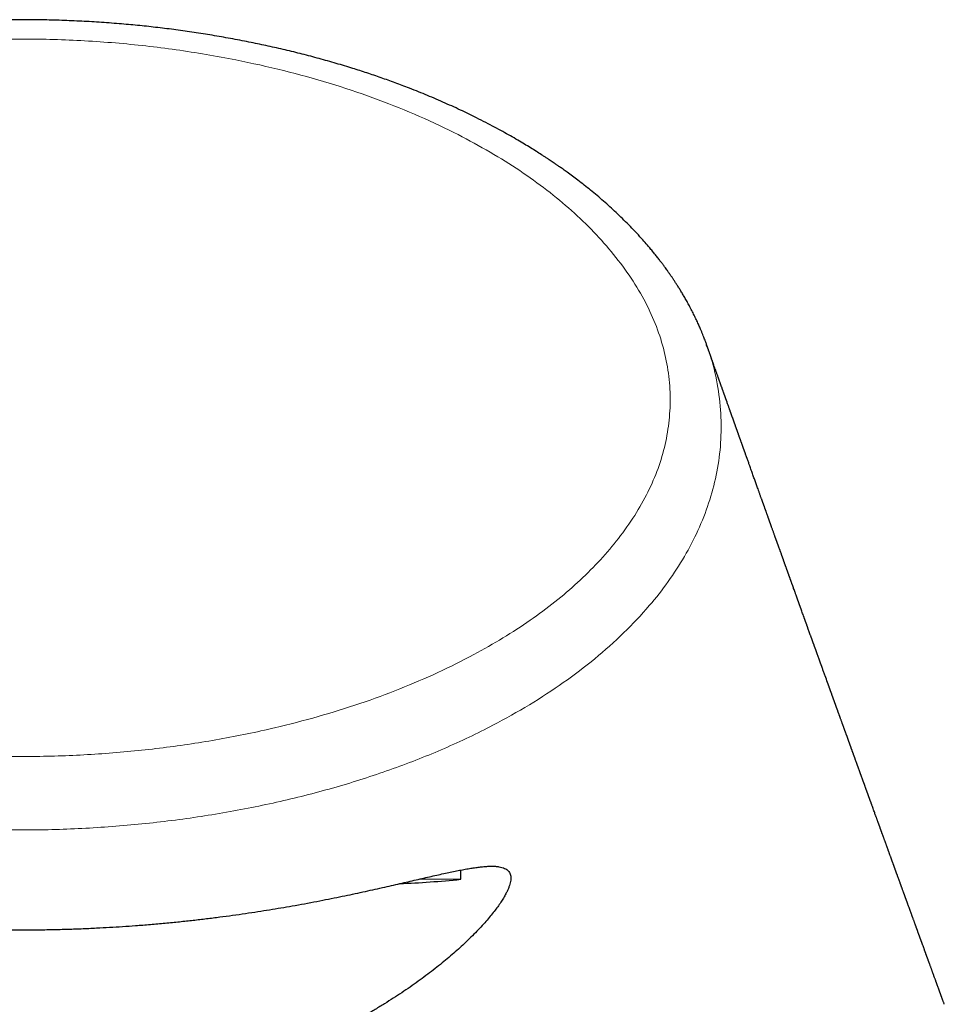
# Model space of a CAD drawing. Header units: millimetres. Extents: x 8 to 882, y 12 to 770.
# Tile 53 of 58: x 457 to 481, y 745 to 770. Entities that reach past the tile are written whole.
import ezdxf

# ---------------------------------------------------------------- set-up
doc = ezdxf.new("R2010")
doc.units = ezdxf.units.MM

msp = doc.modelspace()

# ---------------------------------------------------------------- linework, layer by layer
at = {"color": 7, "linetype": 'Continuous', "lineweight": 30}
for p, q in [((474.693, 761.887), (474.698, 761.871)), ((468.368, 748.095), (468.368, 748.334)), ((467.329, 748.107), (468.368, 748.095))]:
    msp.add_line(p, q, dxfattribs=at)
msp.add_arc((465.566, 776.072), 28.116, 272.4956, 275.7201, dxfattribs=at)
for points, knots in [([(474.707, 761.881), (474.702, 761.895), (474.691, 761.925), (474.674, 761.971), (474.655, 762.023), (474.633, 762.08), (474.608, 762.143), (474.58, 762.211), (474.546, 762.292), (474.505, 762.387), (474.456, 762.496), (474.401, 762.611), (474.341, 762.731), (474.279, 762.85), (474.218, 762.964), (474.159, 763.069), (474.101, 763.168), (474.046, 763.26), (473.994, 763.345), (473.944, 763.424), (473.898, 763.495), (473.855, 763.56), (473.819, 763.613), (473.79, 763.656), (473.769, 763.685), (473.754, 763.707), (473.741, 763.726), (473.727, 763.746), (473.706, 763.776), (473.678, 763.815), (473.641, 763.865), (473.598, 763.925), (473.547, 763.993), (473.488, 764.07), (473.421, 764.156), (473.348, 764.247), (473.258, 764.356), (473.152, 764.481), (473.017, 764.635), (472.867, 764.798), (472.702, 764.969), (472.538, 765.133), (472.375, 765.289), (472.213, 765.439), (472.05, 765.584), (471.885, 765.725), (471.719, 765.862), (471.555, 765.994), (471.399, 766.114), (471.253, 766.225), (471.142, 766.306), (471.06, 766.365), (471.008, 766.402), (470.961, 766.436), (470.918, 766.466), (470.882, 766.491), (470.853, 766.511), (470.83, 766.527), (470.811, 766.54), (470.787, 766.557), (470.75, 766.582), (470.701, 766.615), (470.645, 766.653), (470.585, 766.693), (470.52, 766.735), (470.43, 766.793), (470.314, 766.868), (470.167, 766.96), (470.007, 767.057), (469.834, 767.16), (469.648, 767.267), (469.449, 767.378), (469.238, 767.493), (469.013, 767.611), (468.789, 767.725), (468.57, 767.832), (468.357, 767.934), (468.136, 768.037), (467.91, 768.138), (467.682, 768.236), (467.454, 768.332), (467.225, 768.425), (466.952, 768.532), (466.634, 768.651), (466.27, 768.781), (465.906, 768.904), (465.517, 769.028), (465.104, 769.152), (464.666, 769.274), (464.228, 769.389), (463.789, 769.495), (463.35, 769.594), (462.899, 769.689), (462.437, 769.777), (461.964, 769.86), (461.496, 769.934), (461.029, 770), (460.562, 770.059), (460.095, 770.11), (459.612, 770.154), (459.113, 770.193), (458.598, 770.223), (458.083, 770.245), (457.568, 770.258), (457.067, 770.263), (456.583, 770.26), (456.114, 770.25), (455.647, 770.233), (455.182, 770.21), (454.72, 770.18), (454.26, 770.142), (453.81, 770.099), (453.37, 770.051), (452.939, 769.996), (452.506, 769.935), (452.069, 769.867), (451.628, 769.791), (451.192, 769.708), (450.76, 769.619), (450.331, 769.523), (449.9, 769.42), (449.467, 769.309), (449.032, 769.189), (448.597, 769.061), (448.162, 768.924), (447.772, 768.793), (447.426, 768.67), (447.124, 768.559), (446.829, 768.444), (446.543, 768.329), (446.268, 768.213), (446.004, 768.098), (445.751, 767.984), (445.507, 767.869), (445.25, 767.744), (444.982, 767.609), (444.705, 767.463), (444.443, 767.318), (444.194, 767.176), (443.978, 767.048), (443.793, 766.935), (443.636, 766.836), (443.507, 766.752), (443.406, 766.686), (443.334, 766.638), (443.271, 766.595), (443.217, 766.559), (443.173, 766.528), (443.138, 766.504), (443.113, 766.487), (443.096, 766.475), (443.081, 766.464), (443.061, 766.45), (443.033, 766.43), (442.998, 766.405), (442.956, 766.376), (442.91, 766.342), (442.862, 766.307), (442.812, 766.27), (442.761, 766.232), (442.688, 766.178), (442.593, 766.105), (442.474, 766.013), (442.351, 765.915), (442.223, 765.81), (442.091, 765.7), (441.922, 765.554), (441.721, 765.374), (441.491, 765.157), (441.267, 764.932), (441.047, 764.7), (440.88, 764.512), (440.76, 764.371), (440.684, 764.281), (440.611, 764.19), (440.542, 764.103), (440.479, 764.022), (440.424, 763.949), (440.376, 763.885), (440.334, 763.828), (440.298, 763.778), (440.267, 763.734), (440.241, 763.697), (440.22, 763.668), (440.202, 763.641), (440.184, 763.614), (440.163, 763.584), (440.14, 763.549), (440.112, 763.508), (440.081, 763.46), (440.046, 763.406), (440.004, 763.34), (439.956, 763.262), (439.9, 763.17), (439.841, 763.068), (439.78, 762.96), (439.721, 762.851), (439.663, 762.738), (439.606, 762.624), (439.551, 762.509), (439.501, 762.4), (439.456, 762.298), (439.419, 762.208), (439.388, 762.131), (439.362, 762.066), (439.337, 762.002), (439.315, 761.942), (439.3, 761.901), (439.293, 761.881)], [0, 0, 0, 0, 0.001071, 0.002385, 0.003953, 0.005782, 0.007914, 0.01016, 0.012518, 0.015915, 0.019523, 0.023341, 0.027372, 0.031617, 0.03531, 0.038897, 0.042261, 0.045401, 0.048316, 0.051006, 0.05347, 0.055707, 0.057716, 0.059078, 0.060119, 0.060837, 0.061348, 0.062061, 0.063013, 0.064442, 0.066201, 0.06829, 0.070707, 0.073451, 0.076522, 0.079877, 0.083237, 0.08842, 0.093487, 0.100159, 0.106622, 0.112881, 0.118935, 0.124787, 0.130439, 0.136248, 0.141877, 0.14733, 0.152606, 0.157103, 0.161465, 0.163141, 0.164792, 0.166295, 0.167596, 0.168712, 0.169619, 0.170314, 0.170817, 0.171335, 0.172588, 0.174152, 0.175812, 0.177664, 0.179617, 0.181667, 0.185648, 0.189955, 0.19459, 0.199553, 0.204847, 0.210368, 0.21621, 0.222362, 0.22881, 0.234249, 0.23988, 0.245703, 0.251567, 0.257395, 0.263188, 0.268946, 0.274671, 0.283604, 0.292463, 0.301252, 0.309974, 0.320276, 0.330495, 0.340633, 0.350696, 0.360688, 0.370605, 0.381285, 0.391811, 0.40219, 0.412476, 0.422723, 0.432937, 0.443123, 0.454303, 0.465463, 0.47661, 0.487752, 0.498893, 0.509027, 0.519169, 0.529279, 0.539336, 0.549347, 0.559333, 0.569413, 0.578761, 0.588216, 0.597783, 0.607466, 0.617271, 0.627203, 0.636809, 0.646542, 0.65641, 0.666418, 0.676555, 0.686795, 0.697137, 0.707579, 0.71499, 0.722447, 0.729811, 0.737004, 0.744025, 0.750755, 0.75732, 0.76372, 0.769957, 0.777795, 0.785359, 0.792649, 0.799666, 0.80641, 0.811183, 0.81581, 0.82029, 0.82274, 0.824923, 0.82684, 0.82849, 0.82981, 0.83089, 0.831728, 0.832108, 0.832508, 0.833128, 0.833973, 0.835069, 0.8364, 0.837882, 0.839414, 0.840995, 0.842625, 0.844305, 0.847963, 0.851836, 0.855923, 0.860225, 0.864741, 0.869451, 0.877767, 0.886215, 0.894792, 0.903498, 0.912332, 0.915603, 0.918891, 0.922194, 0.925348, 0.928238, 0.930864, 0.933099, 0.935101, 0.936869, 0.938403, 0.939703, 0.940681, 0.941524, 0.942455, 0.943495, 0.944696, 0.946109, 0.947754, 0.949631, 0.951739, 0.95455, 0.957689, 0.961156, 0.964922, 0.968638, 0.972197, 0.976258, 0.980087, 0.983686, 0.987057, 0.9902, 0.992512, 0.994667, 0.996629, 0.998404, 1, 1, 1, 1]), ([(480.833, 744.872), (480.83, 744.882), (480.823, 744.901), (480.813, 744.928), (480.804, 744.954), (480.795, 744.979), (480.786, 745.003), (480.778, 745.025), (480.77, 745.046), (480.763, 745.065), (480.756, 745.084), (480.75, 745.101), (480.744, 745.117), (480.739, 745.132), (480.734, 745.147), (480.729, 745.16), (480.724, 745.173), (480.715, 745.198), (480.705, 745.226), (480.693, 745.257), (480.685, 745.28), (480.677, 745.302), (480.669, 745.324), (480.662, 745.344), (480.655, 745.362), (480.649, 745.377), (480.644, 745.392), (480.639, 745.407), (480.633, 745.423), (480.626, 745.441), (480.619, 745.462), (480.611, 745.484), (480.603, 745.506), (480.594, 745.53), (480.585, 745.554), (480.576, 745.578), (480.568, 745.601), (480.559, 745.625), (480.55, 745.65), (480.541, 745.675), (480.532, 745.7), (480.523, 745.724), (480.514, 745.75), (480.504, 745.776), (480.494, 745.805), (480.483, 745.835), (480.472, 745.866), (480.461, 745.894), (480.453, 745.918), (480.445, 745.938), (480.438, 745.957), (480.432, 745.975), (480.425, 745.995), (480.418, 746.014), (480.41, 746.034), (480.403, 746.053), (480.398, 746.069), (480.393, 746.082), (480.389, 746.092), (480.385, 746.103), (480.381, 746.114), (480.377, 746.127), (480.371, 746.142), (480.365, 746.16), (480.358, 746.178), (480.351, 746.198), (480.344, 746.217), (480.337, 746.236), (480.33, 746.254), (480.324, 746.273), (480.317, 746.291), (480.307, 746.318), (480.294, 746.354), (480.281, 746.389), (480.272, 746.415), (480.266, 746.432), (480.26, 746.448), (480.254, 746.464), (480.248, 746.48), (480.242, 746.496), (480.237, 746.511), (480.232, 746.524), (480.228, 746.535), (480.225, 746.545), (480.221, 746.554), (480.217, 746.565), (480.212, 746.579), (480.206, 746.597), (480.199, 746.615), (480.192, 746.635), (480.184, 746.656), (480.176, 746.678), (480.168, 746.7), (480.16, 746.723), (480.151, 746.746), (480.143, 746.769), (480.135, 746.792), (480.127, 746.813), (480.12, 746.834), (480.112, 746.854), (480.105, 746.875), (480.097, 746.896), (480.089, 746.918), (480.08, 746.941), (480.071, 746.966), (480.062, 746.991), (480.053, 747.017), (480.044, 747.042), (480.035, 747.066), (480.027, 747.088), (480.019, 747.109), (480.012, 747.13), (480.004, 747.15), (479.997, 747.171), (479.989, 747.193), (479.981, 747.216), (479.972, 747.238), (479.964, 747.262), (479.955, 747.286), (479.946, 747.311), (479.937, 747.336), (479.92, 747.382), (479.904, 747.425), (479.89, 747.465), (479.884, 747.482), (479.878, 747.498), (479.872, 747.515), (479.866, 747.531), (479.86, 747.547), (479.855, 747.562), (479.85, 747.576), (479.845, 747.588), (479.841, 747.6), (479.837, 747.61), (479.833, 747.621), (479.829, 747.633), (479.825, 747.645), (479.82, 747.658), (479.815, 747.671), (479.81, 747.686), (479.804, 747.702), (479.797, 747.72), (479.791, 747.738), (479.784, 747.758), (479.775, 747.781), (479.765, 747.808), (479.755, 747.838), (479.744, 747.866), (479.734, 747.894), (479.724, 747.921), (479.715, 747.946), (479.707, 747.969), (479.699, 747.99), (479.692, 748.011), (479.684, 748.033), (479.676, 748.055), (479.667, 748.078), (479.659, 748.101), (479.651, 748.124), (479.643, 748.146), (479.634, 748.168), (479.627, 748.19), (479.619, 748.211), (479.613, 748.228), (479.607, 748.243), (479.603, 748.255), (479.598, 748.267), (479.594, 748.279), (479.59, 748.291), (479.585, 748.304), (479.58, 748.319), (479.574, 748.335), (479.568, 748.353), (479.561, 748.371), (479.554, 748.391), (479.546, 748.411), (479.539, 748.431), (479.532, 748.451), (479.525, 748.47), (479.518, 748.489), (479.511, 748.508), (479.504, 748.527), (479.497, 748.546), (479.49, 748.565), (479.483, 748.584), (479.476, 748.604), (479.469, 748.625), (479.46, 748.648), (479.451, 748.673), (479.442, 748.698), (479.433, 748.723), (479.425, 748.747), (479.416, 748.769), (479.409, 748.791), (479.401, 748.812), (479.393, 748.832), (479.386, 748.852), (479.379, 748.873), (479.371, 748.895), (479.362, 748.918), (479.354, 748.942), (479.344, 748.967), (479.336, 748.992), (479.327, 749.016), (479.318, 749.039), (479.31, 749.063), (479.3, 749.089), (479.291, 749.115), (479.281, 749.141), (479.272, 749.167), (479.263, 749.191), (479.255, 749.214), (479.247, 749.236), (479.239, 749.258), (479.231, 749.279), (479.224, 749.299), (479.217, 749.319), (479.21, 749.337), (479.204, 749.354), (479.198, 749.371), (479.193, 749.386), (479.187, 749.4), (479.182, 749.415), (479.177, 749.429), (479.171, 749.445), (479.165, 749.463), (479.158, 749.482), (479.151, 749.502), (479.143, 749.523), (479.135, 749.545), (479.127, 749.567), (479.118, 749.591), (479.109, 749.615), (479.1, 749.641), (479.091, 749.667), (479.082, 749.692), (479.073, 749.717), (479.061, 749.749), (479.047, 749.788), (479.029, 749.838), (479.01, 749.891), (478.989, 749.947), (478.973, 749.991), (478.962, 750.022), (478.955, 750.041), (478.948, 750.062), (478.94, 750.083), (478.933, 750.103), (478.926, 750.122), (478.92, 750.139), (478.913, 750.156), (478.907, 750.173), (478.901, 750.19), (478.895, 750.208), (478.888, 750.225), (478.882, 750.242), (478.877, 750.258), (478.871, 750.273), (478.866, 750.288), (478.861, 750.301), (478.857, 750.313), (478.852, 750.325), (478.849, 750.336), (478.845, 750.346), (478.841, 750.357), (478.837, 750.369), (478.832, 750.382), (478.826, 750.397), (478.821, 750.413), (478.814, 750.43), (478.808, 750.448), (478.801, 750.467), (478.794, 750.486), (478.788, 750.504), (478.781, 750.521), (478.775, 750.538), (478.77, 750.554), (478.764, 750.568), (478.759, 750.582), (478.754, 750.597), (478.749, 750.612), (478.743, 750.628), (478.737, 750.644), (478.731, 750.661), (478.724, 750.679), (478.717, 750.698), (478.71, 750.718), (478.703, 750.738), (478.696, 750.758), (478.689, 750.777), (478.681, 750.798), (478.672, 750.822), (478.663, 750.847), (478.654, 750.872), (478.645, 750.897), (478.637, 750.92), (478.629, 750.943), (478.622, 750.962), (478.615, 750.98), (478.61, 750.995), (478.604, 751.01), (478.599, 751.025), (478.594, 751.04), (478.588, 751.055), (478.582, 751.072), (478.575, 751.091), (478.568, 751.111), (478.56, 751.132), (478.552, 751.153), (478.544, 751.176), (478.536, 751.199), (478.528, 751.222), (478.52, 751.245), (478.512, 751.266), (478.504, 751.288), (478.496, 751.309), (478.489, 751.33), (478.481, 751.351), (478.474, 751.371), (478.466, 751.392), (478.459, 751.412), (478.451, 751.433), (478.444, 751.453), (478.437, 751.472), (478.43, 751.491), (478.424, 751.509), (478.418, 751.525), (478.413, 751.54), (478.408, 751.554), (478.403, 751.568), (478.397, 751.583), (478.392, 751.599), (478.386, 751.615), (478.38, 751.632), (478.373, 751.649), (478.367, 751.666), (478.361, 751.684), (478.35, 751.713), (478.336, 751.752), (478.321, 751.793), (478.311, 751.822), (478.304, 751.841), (478.297, 751.86), (478.291, 751.877), (478.285, 751.894), (478.279, 751.911), (478.273, 751.926), (478.268, 751.941), (478.262, 751.956), (478.257, 751.972), (478.25, 751.989), (478.243, 752.008), (478.236, 752.029), (478.228, 752.051), (478.22, 752.073), (478.212, 752.095), (478.203, 752.119), (478.194, 752.146), (478.183, 752.175), (478.173, 752.205), (478.163, 752.231), (478.155, 752.253), (478.149, 752.271), (478.142, 752.288), (478.137, 752.304), (478.13, 752.322), (478.124, 752.34), (478.117, 752.358), (478.111, 752.375), (478.105, 752.392), (478.099, 752.409), (478.093, 752.424), (478.088, 752.44), (478.082, 752.455), (478.077, 752.469), (478.072, 752.483), (478.067, 752.498), (478.061, 752.512), (478.057, 752.526), (478.052, 752.538), (478.048, 752.549), (478.044, 752.56), (478.04, 752.571), (478.036, 752.583), (478.031, 752.595), (478.026, 752.61), (478.021, 752.625), (478.015, 752.641), (478.009, 752.658), (478.003, 752.675), (477.997, 752.691), (477.992, 752.706), (477.986, 752.721), (477.981, 752.736), (477.975, 752.751), (477.97, 752.765), (477.965, 752.779), (477.961, 752.792), (477.956, 752.805), (477.951, 752.817), (477.947, 752.83), (477.942, 752.843), (477.937, 752.858), (477.931, 752.874), (477.924, 752.892), (477.918, 752.91), (477.912, 752.927), (477.906, 752.943), (477.901, 752.957), (477.897, 752.969), (477.893, 752.979), (477.89, 752.988), (477.887, 752.997), (477.884, 753.004), (477.881, 753.013), (477.877, 753.022), (477.874, 753.033), (477.869, 753.045), (477.865, 753.058), (477.86, 753.072), (477.854, 753.087), (477.849, 753.102), (477.843, 753.118), (477.837, 753.135), (477.83, 753.152), (477.806, 753.221), (477.778, 753.299), (477.746, 753.385), (477.73, 753.43), (477.714, 753.474), (477.701, 753.51), (477.692, 753.537), (477.685, 753.556), (477.679, 753.573), (477.673, 753.589), (477.667, 753.605), (477.662, 753.619), (477.658, 753.632), (477.653, 753.643), (477.65, 753.653), (477.646, 753.663), (477.643, 753.671), (477.64, 753.68), (477.637, 753.688), (477.634, 753.698), (477.63, 753.709), (477.626, 753.72), (477.621, 753.733), (477.616, 753.747), (477.611, 753.762), (477.605, 753.778), (477.595, 753.804), (477.582, 753.841), (477.565, 753.888), (477.548, 753.937), (477.53, 753.987), (477.515, 754.027), (477.505, 754.056), (477.498, 754.074), (477.492, 754.092), (477.486, 754.108), (477.48, 754.123), (477.475, 754.139), (477.469, 754.154), (477.464, 754.169), (477.459, 754.182), (477.455, 754.194), (477.452, 754.203), (477.449, 754.211), (477.446, 754.218), (477.443, 754.226), (477.44, 754.235), (477.437, 754.245), (477.433, 754.255), (477.429, 754.266), (477.425, 754.278), (477.42, 754.291), (477.415, 754.304), (477.41, 754.319), (477.405, 754.334), (477.399, 754.349), (477.394, 754.364), (477.379, 754.406), (477.354, 754.475), (477.328, 754.546), (477.313, 754.59), (477.306, 754.608), (477.3, 754.624), (477.294, 754.641), (477.289, 754.656), (477.283, 754.671), (477.278, 754.686), (477.273, 754.701), (477.268, 754.715), (477.263, 754.727), (477.26, 754.737), (477.257, 754.745), (477.254, 754.754), (477.25, 754.763), (477.247, 754.772), (477.243, 754.783), (477.239, 754.794), (477.235, 754.807), (477.23, 754.82), (477.225, 754.833), (477.22, 754.847), (477.215, 754.862), (477.209, 754.877), (477.198, 754.907), (477.176, 754.968), (477.154, 755.03), (477.137, 755.078), (477.13, 755.097), (477.124, 755.115), (477.117, 755.133), (477.111, 755.15), (477.105, 755.168), (477.098, 755.185), (477.092, 755.203), (477.086, 755.219), (477.081, 755.233), (477.077, 755.245), (477.073, 755.255), (477.07, 755.264), (477.067, 755.273), (477.064, 755.281), (477.061, 755.288), (477.059, 755.296), (477.055, 755.305), (477.052, 755.315), (477.048, 755.326), (477.044, 755.337), (477.039, 755.35), (477.034, 755.364), (477.029, 755.378), (477.024, 755.394), (477.018, 755.41), (477.01, 755.431), (477, 755.458), (476.986, 755.497), (476.969, 755.544), (476.954, 755.586), (476.944, 755.616), (476.937, 755.634), (476.931, 755.652), (476.925, 755.669), (476.918, 755.688), (476.911, 755.707), (476.904, 755.726), (476.898, 755.745), (476.891, 755.761), (476.886, 755.777), (476.881, 755.792), (476.876, 755.804), (476.872, 755.814), (476.869, 755.823), (476.866, 755.832), (476.863, 755.84), (476.86, 755.85), (476.856, 755.861), (476.852, 755.872), (476.847, 755.885), (476.842, 755.898), (476.838, 755.912), (476.833, 755.926), (476.827, 755.94), (476.822, 755.955), (476.817, 755.97), (476.811, 755.985), (476.806, 755.999), (476.8, 756.017), (476.793, 756.036), (476.785, 756.058), (476.777, 756.08), (476.769, 756.101), (476.762, 756.122), (476.755, 756.141), (476.749, 756.158), (476.744, 756.172), (476.739, 756.186), (476.735, 756.198), (476.731, 756.209), (476.727, 756.219), (476.724, 756.228), (476.721, 756.236), (476.718, 756.243), (476.716, 756.251), (476.712, 756.26), (476.709, 756.27), (476.705, 756.281), (476.7, 756.295), (476.694, 756.312), (476.688, 756.329), (476.681, 756.347), (476.675, 756.365), (476.668, 756.383), (476.662, 756.402), (476.655, 756.421), (476.648, 756.44), (476.638, 756.468), (476.625, 756.503), (476.612, 756.539), (476.602, 756.568), (476.595, 756.589), (476.587, 756.61), (476.58, 756.63), (476.572, 756.65), (476.565, 756.67), (476.559, 756.688), (476.553, 756.704), (476.548, 756.718), (476.543, 756.731), (476.539, 756.743), (476.535, 756.754), (476.532, 756.764), (476.528, 756.773), (476.525, 756.781), (476.522, 756.79), (476.519, 756.799), (476.515, 756.81), (476.511, 756.822), (476.506, 756.837), (476.5, 756.852), (476.494, 756.868), (476.488, 756.886), (476.481, 756.904), (476.473, 756.927), (476.463, 756.955), (476.452, 756.988), (476.44, 757.021), (476.428, 757.055), (476.415, 757.089), (476.403, 757.124), (476.39, 757.16), (476.379, 757.189), (476.371, 757.212), (476.366, 757.227), (476.361, 757.24), (476.356, 757.253), (476.352, 757.265), (476.348, 757.275), (476.345, 757.285), (476.342, 757.293), (476.34, 757.3), (476.337, 757.307), (476.335, 757.314), (476.332, 757.321), (476.329, 757.331), (476.324, 757.343), (476.319, 757.359), (476.313, 757.375), (476.306, 757.393), (476.3, 757.411), (476.293, 757.431), (476.286, 757.451), (476.278, 757.473), (476.27, 757.495), (476.262, 757.518), (476.253, 757.542), (476.245, 757.565), (476.238, 757.585), (476.231, 757.603), (476.225, 757.621), (476.218, 757.639), (476.211, 757.658), (476.205, 757.678), (476.198, 757.697), (476.191, 757.716), (476.184, 757.735), (476.178, 757.753), (476.172, 757.769), (476.166, 757.785), (476.161, 757.8), (476.155, 757.815), (476.149, 757.833), (476.141, 757.856), (476.132, 757.881), (476.122, 757.908), (476.111, 757.938), (476.1, 757.97), (476.088, 758.004), (476.076, 758.037), (476.064, 758.07), (476.053, 758.102), (476.038, 758.142), (476.022, 758.189), (476.002, 758.243), (475.983, 758.296), (475.965, 758.349), (475.946, 758.4), (475.928, 758.451), (475.909, 758.503), (475.89, 758.558), (475.869, 758.615), (475.849, 758.673), (475.828, 758.732), (475.808, 758.786), (475.791, 758.835), (475.775, 758.879), (475.759, 758.924), (475.745, 758.963), (475.734, 758.994), (475.725, 759.018), (475.717, 759.042), (475.709, 759.065), (475.701, 759.087), (475.694, 759.106), (475.689, 759.121), (475.685, 759.132), (475.681, 759.144), (475.677, 759.155), (475.673, 759.166), (475.668, 759.179), (475.663, 759.192), (475.658, 759.208), (475.652, 759.225), (475.645, 759.242), (475.639, 759.261), (475.632, 759.281), (475.625, 759.301), (475.618, 759.321), (475.61, 759.34), (475.604, 759.36), (475.596, 759.38), (475.589, 759.401), (475.581, 759.423), (475.574, 759.444), (475.567, 759.464), (475.56, 759.482), (475.553, 759.5), (475.547, 759.517), (475.542, 759.533), (475.535, 759.551), (475.529, 759.57), (475.522, 759.59), (475.515, 759.608), (475.509, 759.625), (475.504, 759.639), (475.501, 759.649), (475.498, 759.656), (475.495, 759.663), (475.493, 759.671), (475.49, 759.68), (475.486, 759.689), (475.483, 759.699), (475.479, 759.71), (475.474, 759.722), (475.47, 759.735), (475.465, 759.75), (475.459, 759.767), (475.452, 759.785), (475.445, 759.804), (475.439, 759.822), (475.432, 759.84), (475.426, 759.857), (475.42, 759.875), (475.413, 759.894), (475.406, 759.914), (475.399, 759.933), (475.393, 759.951), (475.387, 759.969), (475.381, 759.985), (475.376, 759.999), (475.371, 760.011), (475.368, 760.021), (475.364, 760.031), (475.361, 760.04), (475.358, 760.049), (475.355, 760.057), (475.351, 760.067), (475.347, 760.079), (475.342, 760.094), (475.336, 760.109), (475.331, 760.126), (475.324, 760.144), (475.318, 760.163), (475.31, 760.182), (475.303, 760.203), (475.294, 760.23), (475.282, 760.262), (475.269, 760.3), (475.255, 760.34), (475.24, 760.38), (475.228, 760.414), (475.219, 760.441), (475.212, 760.46), (475.205, 760.479), (475.199, 760.497), (475.193, 760.514), (475.187, 760.53), (475.182, 760.544), (475.177, 760.558), (475.173, 760.57), (475.169, 760.58), (475.166, 760.589), (475.163, 760.598), (475.159, 760.607), (475.156, 760.616), (475.152, 760.629), (475.146, 760.643), (475.14, 760.661), (475.134, 760.68), (475.127, 760.699), (475.12, 760.717), (475.114, 760.736), (475.107, 760.755), (475.1, 760.774), (475.09, 760.803), (475.075, 760.843), (475.057, 760.894), (475.04, 760.944), (475.022, 760.992), (475.007, 761.037), (474.993, 761.076), (474.98, 761.113), (474.967, 761.149), (474.954, 761.185), (474.937, 761.231), (474.917, 761.288), (474.899, 761.338), (474.887, 761.373), (474.88, 761.392), (474.873, 761.412), (474.866, 761.433), (474.858, 761.455), (474.85, 761.479), (474.84, 761.505), (474.831, 761.532), (474.822, 761.558), (474.813, 761.583), (474.804, 761.607), (474.796, 761.63), (474.788, 761.652), (474.781, 761.673), (474.773, 761.694), (474.766, 761.715), (474.759, 761.735), (474.752, 761.755), (474.745, 761.773), (474.739, 761.79), (474.733, 761.806), (474.728, 761.821), (474.724, 761.832), (474.722, 761.84), (474.72, 761.844), (474.718, 761.849), (474.716, 761.854), (474.714, 761.861), (474.712, 761.868), (474.71, 761.872), (474.709, 761.875)], [0, 0, 0, 0, 0.0017217, 0.003373, 0.0049541, 0.0064649, 0.0079054, 0.0092757, 0.0105032, 0.0116683, 0.0127709, 0.0138111, 0.0147887, 0.0157039, 0.0165566, 0.0173469, 0.0181085, 0.01887, 0.0218611, 0.0232204, 0.0245796, 0.0259386, 0.0272789, 0.0285657, 0.0295386, 0.0304781, 0.031384, 0.0322563, 0.0331205, 0.034283, 0.0355179, 0.0368252, 0.0382049, 0.039657, 0.0411215, 0.0425527, 0.043948, 0.0453074, 0.046879, 0.0483997, 0.0498695, 0.0513349, 0.0528553, 0.0544308, 0.0561762, 0.0579846, 0.0598561, 0.0617906, 0.0630263, 0.0642239, 0.0653781, 0.066489, 0.0675564, 0.0688297, 0.0700351, 0.0711728, 0.0722427, 0.0728804, 0.0734919, 0.0741197, 0.074792, 0.0755087, 0.0764852, 0.0775336, 0.0786541, 0.0798466, 0.0811111, 0.0821551, 0.0832435, 0.0843643, 0.0854771, 0.0865787, 0.0892844, 0.0919206, 0.0929372, 0.0939427, 0.0949153, 0.0958429, 0.0968579, 0.097813, 0.0987081, 0.0995433, 0.1001574, 0.1007346, 0.1012747, 0.1017984, 0.1027831, 0.1038331, 0.1049482, 0.1061285, 0.107374, 0.1086846, 0.1100601, 0.1114443, 0.112859, 0.1142374, 0.1155796, 0.116852, 0.1180899, 0.1193052, 0.1205488, 0.1218268, 0.1231393, 0.1244861, 0.1260074, 0.1275685, 0.1291153, 0.1306224, 0.1320896, 0.133389, 0.1346555, 0.1358891, 0.1370939, 0.1383413, 0.1396574, 0.1410422, 0.142372, 0.1437596, 0.1452048, 0.1467079, 0.1482559, 0.1498045, 0.1549836, 0.1559966, 0.1570081, 0.1579953, 0.1589301, 0.1599746, 0.1609448, 0.1618408, 0.1626625, 0.16341, 0.1640831, 0.1646932, 0.1653348, 0.1660205, 0.1667503, 0.1675241, 0.1683419, 0.1692038, 0.1702027, 0.1712549, 0.1723604, 0.1735192, 0.1747313, 0.1765623, 0.1783389, 0.1800603, 0.1817265, 0.1833374, 0.1848932, 0.1861827, 0.187433, 0.1886942, 0.1899928, 0.191329, 0.1927026, 0.1941137, 0.1954401, 0.196798, 0.1981613, 0.1994579, 0.2006837, 0.2018387, 0.2026187, 0.2033626, 0.2040706, 0.204746, 0.2054441, 0.2061847, 0.207112, 0.2080982, 0.2091434, 0.2102476, 0.211435, 0.2126756, 0.2138966, 0.2150808, 0.2162283, 0.217339, 0.2184131, 0.2196197, 0.2207763, 0.2218925, 0.2230276, 0.2241916, 0.2253846, 0.2268278, 0.2283112, 0.2298348, 0.2313645, 0.2327419, 0.2340819, 0.2353845, 0.2366498, 0.2378778, 0.2390683, 0.240243, 0.2415812, 0.2429709, 0.2444122, 0.2459049, 0.247451, 0.2487951, 0.250194, 0.2516476, 0.2531559, 0.254719, 0.2563363, 0.2578466, 0.2592966, 0.2606862, 0.2620155, 0.2632843, 0.2645641, 0.2657761, 0.2669208, 0.2680121, 0.2690551, 0.2700497, 0.2709433, 0.271794, 0.272618, 0.2734832, 0.2743971, 0.2754744, 0.2766123, 0.2778107, 0.279067, 0.2803731, 0.2817284, 0.283133, 0.2845868, 0.2861423, 0.2876988, 0.2892157, 0.2906928, 0.2921301, 0.2949022, 0.2976989, 0.3010615, 0.3044099, 0.3077205, 0.3088339, 0.3099906, 0.3111945, 0.3124455, 0.3137437, 0.3147969, 0.3158565, 0.3168764, 0.317855, 0.3187923, 0.319928, 0.3209967, 0.3219982, 0.3229327, 0.323823, 0.3246895, 0.3255322, 0.3262148, 0.3268809, 0.3275305, 0.3281637, 0.3287836, 0.3294346, 0.3302595, 0.3311469, 0.3320967, 0.333109, 0.3342063, 0.3353522, 0.3364701, 0.3375501, 0.3385923, 0.3395966, 0.340563, 0.3413776, 0.3421943, 0.3430518, 0.3439503, 0.3448898, 0.3458703, 0.3468917, 0.3479541, 0.349111, 0.3503026, 0.3514834, 0.352648, 0.3537965, 0.3549289, 0.3564744, 0.3579887, 0.3594719, 0.3609241, 0.3623244, 0.3636552, 0.3649166, 0.3658588, 0.3667582, 0.3676195, 0.3684933, 0.3693929, 0.3703181, 0.3712691, 0.3724122, 0.3736033, 0.3748455, 0.3761388, 0.3774832, 0.3788788, 0.3802355, 0.3815728, 0.3828755, 0.3841437, 0.3853772, 0.3866477, 0.3878793, 0.3890882, 0.3903032, 0.391525, 0.3927536, 0.3939183, 0.3950791, 0.3961948, 0.3972608, 0.398277, 0.3990858, 0.3998826, 0.4007248, 0.4016152, 0.4025538, 0.4035405, 0.4045151, 0.4055324, 0.4065854, 0.407639, 0.4086889, 0.4116977, 0.4146748, 0.4158356, 0.4169755, 0.4180671, 0.4191099, 0.4201237, 0.4210868, 0.4219991, 0.4228662, 0.4237547, 0.4246845, 0.4256554, 0.4268401, 0.4280778, 0.4293485, 0.4306489, 0.4319789, 0.4333386, 0.434981, 0.436682, 0.4384449, 0.4402697, 0.4413378, 0.4423977, 0.4434153, 0.4443904, 0.4453232, 0.4464805, 0.4475651, 0.448577, 0.4495831, 0.450548, 0.4514851, 0.4523942, 0.4532755, 0.454129, 0.4549546, 0.4557871, 0.4566581, 0.4575675, 0.4581838, 0.4588166, 0.4594659, 0.4601317, 0.4608203, 0.4615527, 0.4624015, 0.4633042, 0.4642607, 0.4652711, 0.4663352, 0.4672091, 0.4681162, 0.4690351, 0.4699191, 0.4707665, 0.4716692, 0.4725263, 0.4733381, 0.4741286, 0.4749163, 0.475701, 0.4764828, 0.4772618, 0.4782958, 0.4793248, 0.4803469, 0.4813213, 0.4822303, 0.4830741, 0.4836913, 0.4842682, 0.4848047, 0.485301, 0.4857569, 0.4861832, 0.4867681, 0.487413, 0.4881179, 0.4888827, 0.4897074, 0.4905921, 0.4914812, 0.4924235, 0.4934191, 0.494468, 0.4955701, 0.5056016, 0.5082217, 0.5108392, 0.5134541, 0.5160657, 0.5172, 0.5182764, 0.5192947, 0.5202551, 0.5211575, 0.522002, 0.5227885, 0.5234291, 0.5240253, 0.5245772, 0.5250846, 0.5255554, 0.526062, 0.5266225, 0.5272368, 0.5279382, 0.5286987, 0.5295184, 0.5303972, 0.5313351, 0.5323122, 0.5350277, 0.5378164, 0.5406785, 0.5436138, 0.5466223, 0.5477356, 0.5488038, 0.5498194, 0.5507824, 0.5516929, 0.5525509, 0.5534946, 0.5543653, 0.555163, 0.5558877, 0.5563679, 0.5568097, 0.557234, 0.5577031, 0.558221, 0.5587773, 0.5593806, 0.5600311, 0.5607286, 0.561489, 0.5622984, 0.5631568, 0.5640459, 0.5649368, 0.5658291, 0.566723, 0.5723428, 0.5780201, 0.5790863, 0.5801283, 0.5811221, 0.5820679, 0.5829656, 0.5838151, 0.5847546, 0.5856273, 0.5864331, 0.5871722, 0.5877153, 0.5882156, 0.5886811, 0.5891874, 0.5897538, 0.5903684, 0.5910409, 0.5917713, 0.5925596, 0.593339, 0.5941678, 0.5950447, 0.5959373, 0.5968309, 0.6003504, 0.606672, 0.6077302, 0.6087897, 0.6098504, 0.610911, 0.6119378, 0.6129169, 0.6140094, 0.6150357, 0.6159957, 0.6168894, 0.6174977, 0.6180709, 0.6186091, 0.6191122, 0.6195803, 0.6200132, 0.6204433, 0.6209682, 0.6215477, 0.6221819, 0.6228708, 0.6236143, 0.6244125, 0.6252654, 0.6261729, 0.6271122, 0.6280582, 0.6299358, 0.6318392, 0.634977, 0.6381825, 0.6392039, 0.640232, 0.6412668, 0.642305, 0.6433086, 0.6445225, 0.6456622, 0.6467278, 0.6477192, 0.6486364, 0.6494795, 0.6502484, 0.6507993, 0.6513047, 0.6517711, 0.6522773, 0.6528458, 0.6534649, 0.6541442, 0.6548836, 0.6556832, 0.6564479, 0.6572606, 0.658121, 0.6589977, 0.6598679, 0.6607316, 0.661589, 0.6624399, 0.6637372, 0.6650193, 0.6662861, 0.6675378, 0.6687742, 0.6699837, 0.6708748, 0.6717084, 0.6724843, 0.6732027, 0.6738635, 0.6744667, 0.6749379, 0.6753672, 0.6758027, 0.6762778, 0.6767924, 0.6773465, 0.6779401, 0.6788208, 0.6797762, 0.6808064, 0.6819112, 0.6829072, 0.6839569, 0.6850605, 0.6861912, 0.6873105, 0.6884179, 0.6909813, 0.693479, 0.694728, 0.6959599, 0.6971747, 0.6983723, 0.6995529, 0.7007163, 0.7018382, 0.7027085, 0.7035214, 0.704277, 0.7049751, 0.7056159, 0.7061993, 0.7066968, 0.7071607, 0.7076548, 0.7081851, 0.7087517, 0.709527, 0.7103612, 0.7112544, 0.7122065, 0.7132176, 0.7142877, 0.7154167, 0.7172635, 0.7191508, 0.7210769, 0.7230417, 0.7250454, 0.7270878, 0.729169, 0.731286, 0.7322104, 0.733073, 0.7338736, 0.7346122, 0.735289, 0.7359038, 0.7364567, 0.7369091, 0.7373096, 0.7376977, 0.7381042, 0.7385291, 0.7389724, 0.7398099, 0.7407061, 0.7416611, 0.7426748, 0.7437473, 0.7448785, 0.7460683, 0.7473126, 0.7486093, 0.7499586, 0.7513603, 0.7528145, 0.7538234, 0.7548561, 0.7559126, 0.7569929, 0.758097, 0.7592234, 0.7603211, 0.7614803, 0.7625728, 0.7635986, 0.7645578, 0.7654503, 0.7663002, 0.7671694, 0.7680608, 0.7695065, 0.7710071, 0.7725626, 0.7741729, 0.7761506, 0.7781139, 0.7800465, 0.7819483, 0.7838193, 0.7856596, 0.7888402, 0.791963, 0.7950359, 0.7980592, 0.8010377, 0.8039734, 0.8068779, 0.8101114, 0.8133968, 0.8167381, 0.8201394, 0.8236011, 0.8260786, 0.8286136, 0.8312061, 0.8338562, 0.8352672, 0.8366737, 0.838041, 0.8393687, 0.8406568, 0.8419052, 0.8425871, 0.8432565, 0.8439134, 0.844558, 0.8451915, 0.8458519, 0.8466866, 0.8475822, 0.8485387, 0.8495561, 0.8506344, 0.8517736, 0.8529406, 0.8540773, 0.8552346, 0.8563575, 0.857446, 0.8587449, 0.8599913, 0.861185, 0.8623261, 0.8634146, 0.8644325, 0.8653999, 0.8663266, 0.8672177, 0.8684289, 0.8695675, 0.8706333, 0.8716266, 0.8725471, 0.8729519, 0.8733408, 0.8737366, 0.8741863, 0.8746912, 0.8752513, 0.8758301, 0.8764579, 0.8771349, 0.877861, 0.8786362, 0.8796963, 0.8807954, 0.8818672, 0.8829108, 0.8839263, 0.8849135, 0.8858725, 0.8870523, 0.8881863, 0.8892747, 0.8903175, 0.8913086, 0.8922372, 0.8931031, 0.8937393, 0.8943368, 0.8948955, 0.8954155, 0.8958967, 0.896363, 0.8968623, 0.8976187, 0.8984421, 0.8993325, 0.9002899, 0.9013144, 0.9023858, 0.9035218, 0.9047224, 0.9059669, 0.9080777, 0.9102612, 0.9125173, 0.914846, 0.9172473, 0.9183268, 0.9194205, 0.9205173, 0.9215583, 0.9225348, 0.9234309, 0.9242647, 0.9250362, 0.9257455, 0.9262983, 0.9268064, 0.9272974, 0.9278153, 0.9283609, 0.9289339, 0.9298901, 0.9309144, 0.9320066, 0.9330394, 0.9341178, 0.9351991, 0.9362775, 0.937353, 0.9384255, 0.9413354, 0.9442234, 0.9470733, 0.9498507, 0.9525545, 0.9546274, 0.9566773, 0.958738, 0.9608096, 0.9628923, 0.9666468, 0.9704732, 0.9715039, 0.972587, 0.9737232, 0.9749123, 0.9761545, 0.9774497, 0.9790288, 0.9805572, 0.9820331, 0.9834564, 0.9848273, 0.9861226, 0.9873672, 0.9885612, 0.9897046, 0.9909424, 0.9921152, 0.993223, 0.9942657, 0.9952433, 0.9961559, 0.9970035, 0.997786, 0.9980289, 0.9982649, 0.9985277, 0.9988434, 0.9992121, 0.9996338, 1, 1, 1, 1]), ([(457, 746.792), (456.875, 746.792), (456.625, 746.793), (456.25, 746.798), (455.876, 746.807), (455.503, 746.819), (455.13, 746.835), (454.757, 746.854), (454.385, 746.876), (454.015, 746.902), (453.649, 746.931), (453.288, 746.963), (452.932, 746.998), (452.581, 747.035), (452.235, 747.075), (451.893, 747.117), (451.556, 747.162), (451.222, 747.209), (450.893, 747.258), (450.571, 747.309), (450.254, 747.361), (449.959, 747.413), (449.683, 747.462), (449.395, 747.516), (449.082, 747.577), (448.749, 747.644), (448.426, 747.712), (448.113, 747.779), (447.81, 747.846), (447.544, 747.906), (447.312, 747.959), (447.107, 748.006), (446.904, 748.053), (446.701, 748.1), (446.505, 748.145), (446.315, 748.188), (446.133, 748.229), (445.959, 748.267), (445.794, 748.302), (445.636, 748.333), (445.487, 748.361), (445.348, 748.384), (445.218, 748.404), (445.104, 748.417), (445.004, 748.427), (444.916, 748.432), (444.829, 748.434), (444.744, 748.432), (444.664, 748.424), (444.592, 748.411), (444.53, 748.392), (444.472, 748.366), (444.422, 748.33), (444.381, 748.284), (444.354, 748.228), (444.341, 748.169), (444.34, 748.107), (444.346, 748.045), (444.361, 747.977), (444.385, 747.902), (444.417, 747.823), (444.458, 747.738), (444.507, 747.648), (444.565, 747.553), (444.631, 747.453), (444.705, 747.349), (444.787, 747.243), (444.877, 747.131), (444.976, 747.015), (445.086, 746.892), (445.205, 746.765), (445.335, 746.634), (445.472, 746.499), (445.619, 746.362), (445.774, 746.222), (445.939, 746.08), (446.112, 745.936), (446.292, 745.792), (446.48, 745.648), (446.684, 745.496), (446.909, 745.336), (447.154, 745.169), (447.404, 745.006), (447.657, 744.847), (447.913, 744.694), (448.18, 744.541), (448.457, 744.39), (448.744, 744.239), (449.024, 744.1), (449.295, 743.971), (449.554, 743.853), (449.819, 743.738), (450.098, 743.622), (450.393, 743.505), (450.704, 743.389), (451.022, 743.277), (451.346, 743.17), (451.679, 743.067), (452.02, 742.969), (452.368, 742.875), (452.723, 742.788), (453.084, 742.706), (453.435, 742.635), (453.775, 742.572), (454.105, 742.517), (454.438, 742.468), (454.773, 742.425), (455.122, 742.386), (455.484, 742.353), (455.858, 742.326), (456.234, 742.307), (456.599, 742.296), (456.954, 742.292), (457.296, 742.294), (457.639, 742.303), (457.98, 742.318), (458.321, 742.338), (458.659, 742.365), (458.998, 742.399), (459.336, 742.438), (459.673, 742.484), (460.008, 742.535), (460.339, 742.592), (460.664, 742.654), (460.985, 742.721), (461.3, 742.793), (461.61, 742.87), (461.916, 742.951), (462.244, 743.044), (462.592, 743.15), (462.958, 743.27), (463.315, 743.396), (463.653, 743.523), (463.971, 743.65), (464.271, 743.776), (464.564, 743.906), (464.849, 744.038), (465.127, 744.174), (465.398, 744.313), (465.662, 744.454), (465.919, 744.597), (466.167, 744.741), (466.405, 744.885), (466.632, 745.029), (466.851, 745.172), (467.065, 745.318), (467.272, 745.465), (467.471, 745.611), (467.663, 745.757), (467.846, 745.903), (468.022, 746.047), (468.189, 746.191), (468.347, 746.331), (468.495, 746.469), (468.641, 746.61), (468.785, 746.755), (468.924, 746.903), (469.048, 747.042), (469.158, 747.174), (469.256, 747.298), (469.344, 747.417), (469.422, 747.532), (469.489, 747.641), (469.542, 747.739), (469.583, 747.825), (469.614, 747.901), (469.637, 747.972), (469.654, 748.043), (469.661, 748.111), (469.658, 748.173), (469.645, 748.227), (469.624, 748.273), (469.594, 748.313), (469.554, 748.349), (469.501, 748.38), (469.434, 748.404), (469.355, 748.421), (469.263, 748.432), (469.158, 748.434), (469.047, 748.431), (468.934, 748.421), (468.819, 748.408), (468.694, 748.391), (468.559, 748.369), (468.415, 748.343), (468.263, 748.313), (468.101, 748.28), (467.93, 748.243), (467.751, 748.203), (467.564, 748.161), (467.37, 748.116), (467.17, 748.07), (466.963, 748.022), (466.75, 747.973), (466.525, 747.922), (466.289, 747.868), (466.039, 747.812), (465.782, 747.756), (465.516, 747.699), (465.243, 747.643), (464.957, 747.585), (464.658, 747.526), (464.345, 747.467), (464.037, 747.412), (463.735, 747.36), (463.441, 747.311), (463.136, 747.263), (462.819, 747.215), (462.49, 747.168), (462.156, 747.124), (461.816, 747.081), (461.471, 747.041), (461.115, 747.002), (460.748, 746.966), (460.368, 746.932), (460.003, 746.903), (459.652, 746.879), (459.317, 746.858), (458.963, 746.839), (458.588, 746.822), (458.192, 746.809), (457.796, 746.799), (457.398, 746.793), (457.133, 746.792), (457, 746.792)], [0, 0, 0, 0, 0.00438, 0.008763, 0.013147, 0.017531, 0.02191, 0.02636, 0.030813, 0.035268, 0.039721, 0.044171, 0.048586, 0.053004, 0.057424, 0.061843, 0.066258, 0.070735, 0.075216, 0.079698, 0.084178, 0.088656, 0.092527, 0.096399, 0.101716, 0.107034, 0.112351, 0.117718, 0.123087, 0.128455, 0.132411, 0.136366, 0.140615, 0.144863, 0.149242, 0.153621, 0.158001, 0.162379, 0.166804, 0.171231, 0.175658, 0.180083, 0.184436, 0.188789, 0.192449, 0.196108, 0.199768, 0.204122, 0.208478, 0.212836, 0.217192, 0.221546, 0.226898, 0.232253, 0.237608, 0.242959, 0.247177, 0.251394, 0.25574, 0.260087, 0.264435, 0.268781, 0.273172, 0.277564, 0.281956, 0.286347, 0.290663, 0.294979, 0.299459, 0.303939, 0.308552, 0.313166, 0.317781, 0.322394, 0.327048, 0.331705, 0.336361, 0.341016, 0.34559, 0.350163, 0.355446, 0.36073, 0.366012, 0.370914, 0.375816, 0.380718, 0.385699, 0.390681, 0.395662, 0.399786, 0.40391, 0.408035, 0.412159, 0.416672, 0.421188, 0.425706, 0.430222, 0.434734, 0.439315, 0.4439, 0.448486, 0.453071, 0.457651, 0.461683, 0.465718, 0.469754, 0.473789, 0.477821, 0.482228, 0.486639, 0.491049, 0.495456, 0.499459, 0.503462, 0.507459, 0.51146, 0.515462, 0.519463, 0.523461, 0.527523, 0.531588, 0.535655, 0.539721, 0.543783, 0.547794, 0.551808, 0.555823, 0.559837, 0.563848, 0.568925, 0.574005, 0.579085, 0.584162, 0.588752, 0.593346, 0.59794, 0.602534, 0.607125, 0.611768, 0.616413, 0.621059, 0.625704, 0.630347, 0.634846, 0.639345, 0.643978, 0.648612, 0.653246, 0.657878, 0.662553, 0.667229, 0.671904, 0.676579, 0.681172, 0.685765, 0.691075, 0.696387, 0.701697, 0.706626, 0.711556, 0.716485, 0.721497, 0.72651, 0.731522, 0.735673, 0.739825, 0.743978, 0.748128, 0.753049, 0.75797, 0.762341, 0.766714, 0.771087, 0.775458, 0.780441, 0.785425, 0.790407, 0.79553, 0.800654, 0.805777, 0.809998, 0.814219, 0.818569, 0.822921, 0.827273, 0.831624, 0.836021, 0.840419, 0.844818, 0.849215, 0.853539, 0.857864, 0.862117, 0.866371, 0.870625, 0.875113, 0.879606, 0.8841, 0.888594, 0.893087, 0.897575, 0.902318, 0.907061, 0.911804, 0.915967, 0.920132, 0.924296, 0.928699, 0.933106, 0.937515, 0.941925, 0.946332, 0.950735, 0.9554, 0.960066, 0.964731, 0.968739, 0.972748, 0.976756, 0.981402, 0.986052, 0.990704, 0.995354, 1, 1, 1, 1])]:
    msp.add_open_spline(points, degree=3, knots=knots, dxfattribs=at)
at = {"color": 252, "linetype": 'Continuous', "lineweight": 0}
for points, knots in [([(450.047, 768.911), (449.643, 768.801), (448.843, 768.583), (447.701, 768.188), (446.62, 767.749), (445.603, 767.261), (444.695, 766.75), (443.892, 766.229), (443.194, 765.707), (442.565, 765.163), (442.007, 764.597), (441.52, 764.009), (441.103, 763.399), (440.761, 762.773), (440.499, 762.136), (440.323, 761.495), (440.231, 760.85), (440.225, 760.2), (440.302, 759.559), (440.455, 758.932), (440.681, 758.323), (440.957, 757.778), (441.261, 757.291), (441.576, 756.86), (441.933, 756.435), (442.398, 755.948), (442.991, 755.409), (443.736, 754.836), (444.556, 754.298), (445.449, 753.796), (446.478, 753.299), (447.646, 752.82), (448.957, 752.38), (450.333, 752.01), (451.76, 751.712), (453.221, 751.485), (454.701, 751.334), (456.199, 751.258), (457.708, 751.257), (459.213, 751.328), (460.699, 751.475), (462.156, 751.696), (463.489, 751.972), (464.696, 752.285), (465.775, 752.62), (466.804, 752.998), (467.784, 753.42), (468.67, 753.862), (469.462, 754.314), (470.161, 754.768), (470.804, 755.245), (471.39, 755.745), (471.918, 756.267), (472.395, 756.82), (472.815, 757.399), (473.165, 758), (473.438, 758.61), (473.631, 759.229), (473.745, 759.857), (473.78, 760.497), (473.736, 761.143), (473.607, 761.789), (473.394, 762.428), (473.098, 763.058), (472.718, 763.679), (472.263, 764.281), (471.741, 764.861), (471.158, 765.412), (470.512, 765.937), (469.802, 766.437), (469.029, 766.912), (468.156, 767.381), (467.183, 767.833), (466.109, 768.259), (464.981, 768.635), (463.801, 768.96), (462.484, 769.254), (461.037, 769.5), (459.467, 769.676), (457.874, 769.765), (456.266, 769.768), (454.661, 769.686), (453.082, 769.516), (451.537, 769.267), (450.544, 769.029), (450.047, 768.911)], [0, 0, 0, 0, 0.013253, 0.0262513, 0.0390676, 0.0517777, 0.064459, 0.0754078, 0.0861474, 0.0967332, 0.1072234, 0.1176782, 0.1281585, 0.1387373, 0.1491735, 0.1595356, 0.1698937, 0.1803182, 0.1908784, 0.2010386, 0.2111727, 0.2213382, 0.2290177, 0.2367701, 0.244618, 0.2525832, 0.2646729, 0.27675, 0.2888857, 0.3011503, 0.3136116, 0.3287487, 0.3438509, 0.3590331, 0.374409, 0.3896303, 0.4047649, 0.4199204, 0.4352043, 0.4505251, 0.4657021, 0.4808438, 0.4960591, 0.5084406, 0.5206737, 0.5328183, 0.5449355, 0.5570865, 0.5675564, 0.5778712, 0.5880726, 0.5982038, 0.6083091, 0.6184331, 0.6290611, 0.6394931, 0.649787, 0.6600031, 0.670203, 0.6804489, 0.6909525, 0.7013543, 0.7117239, 0.7221313, 0.7326457, 0.7433336, 0.7537675, 0.7641879, 0.7746504, 0.7852097, 0.7959189, 0.8068289, 0.8194569, 0.8321076, 0.8448518, 0.8577588, 0.8708958, 0.8869939, 0.9030447, 0.9191634, 0.9354642, 0.9518259, 0.9679577, 0.9839763, 1, 1, 1, 1]), ([(474.698, 761.871), (474.74, 761.762), (474.877, 761.403), (475.007, 760.78), (475.092, 760.014), (475.076, 759.256), (474.968, 758.514), (474.774, 757.792), (474.498, 757.092), (474.147, 756.417), (473.727, 755.769), (473.209, 755.108), (472.582, 754.442), (471.84, 753.779), (471.026, 753.162), (470.148, 752.589), (469.13, 752.018), (467.963, 751.461), (466.64, 750.937), (465.253, 750.488), (463.815, 750.113), (462.337, 749.812), (460.824, 749.587), (459.286, 749.437), (457.734, 749.363), (456.181, 749.365), (454.633, 749.443), (453.097, 749.597), (451.585, 749.826), (450.111, 750.13), (448.679, 750.508), (447.298, 750.961), (445.98, 751.486), (444.739, 752.082), (443.581, 752.75), (442.516, 753.489), (441.666, 754.206), (441.002, 754.875), (440.489, 755.478), (440.038, 756.113), (439.653, 756.776), (439.343, 757.465), (439.111, 758.176), (438.963, 758.91), (438.904, 759.662), (438.941, 760.426), (439.063, 761.167), (439.22, 761.646), (439.295, 761.873)], [0, 0, 0, 0, 0.008228, 0.027337, 0.046405, 0.065281, 0.083926, 0.102425, 0.120795, 0.139037, 0.15714, 0.175085, 0.196523, 0.217878, 0.238994, 0.259964, 0.280938, 0.307095, 0.333079, 0.358974, 0.384852, 0.41062, 0.436286, 0.462086, 0.487897, 0.513532, 0.539153, 0.564963, 0.590786, 0.616446, 0.642156, 0.668118, 0.694124, 0.720016, 0.746075, 0.77248, 0.798991, 0.816663, 0.834469, 0.852519, 0.870753, 0.889047, 0.907421, 0.92601, 0.944847, 0.963825, 0.982858, 1, 1, 1, 1])]:
    msp.add_open_spline(points, degree=3, knots=knots, dxfattribs=at)

doc.saveas('drawing.dxf')
